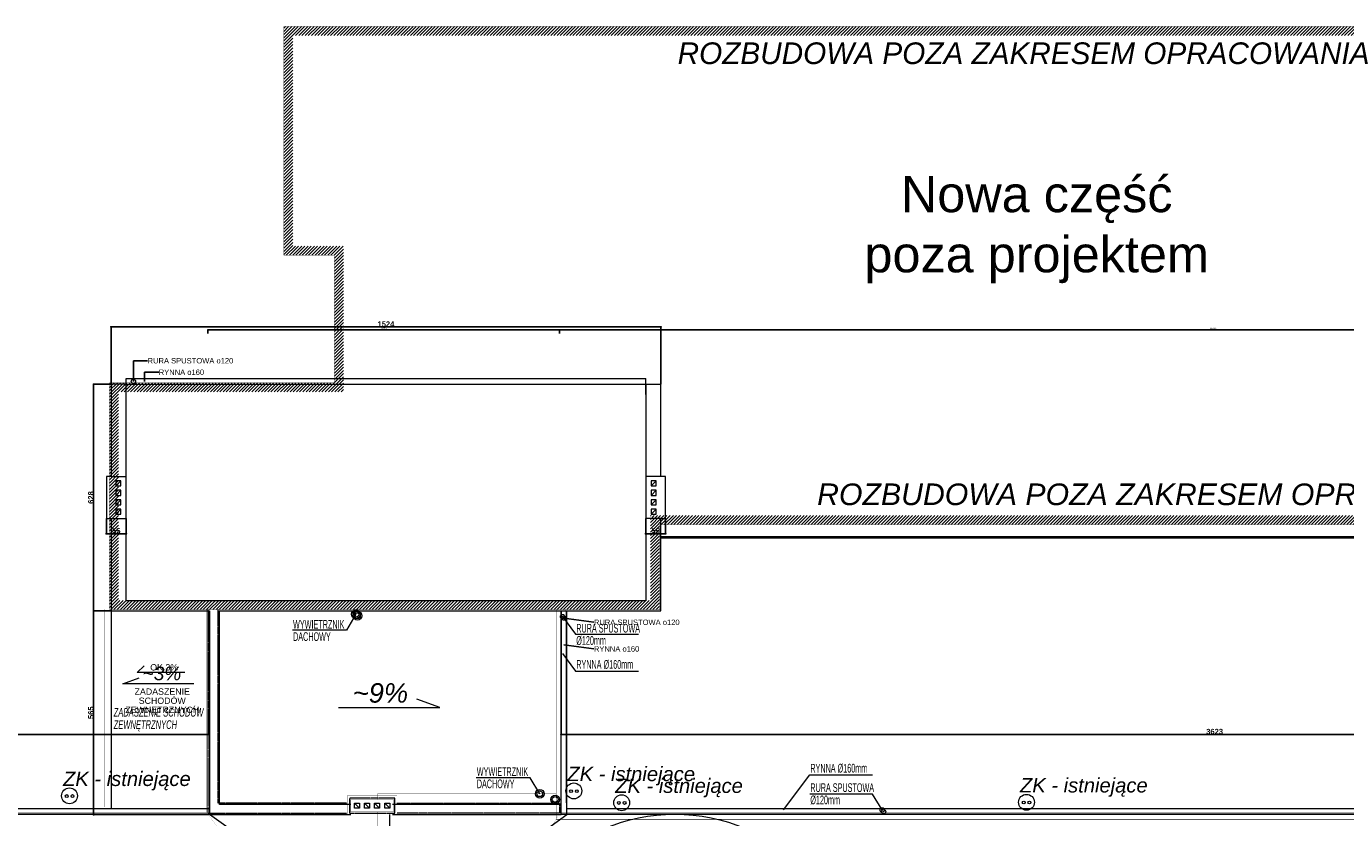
# Model space of a CAD drawing. Header units: millimetres. Extents: x 183299 to 1018155, y -286688 to 171278.
# Tile 13 of 100: x 226363 to 262931, y -29748 to -7816. Entities that reach past the tile are written whole.
import ezdxf

# ---------------------------------------------------------------- set-up
doc = ezdxf.new("R2010")
doc.units = ezdxf.units.MM
doc.header["$MEASUREMENT"] = 0
doc.linetypes.add('DASHED', pattern=[0.75, 0.5, -0.25])
doc.layers.add('a_widok', color=7, linetype='Continuous', lineweight=18, true_color=0xe90101)
for name, color, linetype, lineweight in [('AA_HATCH', 251, 'Continuous', 0), ('AA_OPIS', 251, 'Continuous', 0), ('AA_WIDOK', 254, 'Continuous', 0), ('AP wymiary', 40, 'Continuous', 0), ('E-ODGROMOWA', 5, 'Continuous', 25), ('grzejniki_Nr_Pióra__1', 7, 'Continuous', 13), ('inwentaryzacja_opisy_Nr_Pióra__20', 1, 'Continuous', 0), ('inwentaryzacja_sciany_Nr_Pióra__1', 7, 'Continuous', 13), ('K_SCIANY', 251, 'Continuous', 20), ('Konstrukcja - Dach_Nr_Pióra__1', 7, 'Continuous', 13), ('Konstrukcja - Dach_Nr_Pióra__20', 1, 'Continuous', 0), ('Konstrukcja - Słupy_Nr_Pióra__1', 7, 'Continuous', 13), ('Opisy - Ogólne_Nr_Pióra__20', 1, 'Continuous', 0), ('zzz_podklady_opisy_2', 252, 'Continuous', 15)]:
    doc.layers.add(name, color=color, linetype=linetype, lineweight=lineweight)
for name, color, linetype in [('EL-rozdzielnice', 5, 'Continuous'), ('ELEKTRYKA', 5, 'Continuous'), ('inwentaryzacja_sciany', 7, 'Continuous'), ('Konstrukcja - Słupy', 7, 'Continuous'), ('Wymiarowanie - Ogólne', 7, 'Continuous')]:
    doc.layers.add(name, color=color, linetype=linetype)
doc.styles.add('arial', font='ariali.ttf', dxfattribs={"height": 10})
doc.styles.add('DIM07', font='romans.shx', dxfattribs={"width": 0.7})
doc.styles.add('Dimensions', font='arial.ttf', dxfattribs={"width": 0.8})
doc.styles.add('GENERATED_STYLE_1', font='arial.ttf')
doc.styles.add('GENERATED_STYLE_2', font='arialbd.ttf')
doc.dimstyles.new('arch100', dxfattribs={"dimscale": 2, "dimtxt": 24, "dimasz": 15, "dimexe": 5, "dimexo": 20, "dimgap": 4, "dimtad": 1, "dimdec": 1, "dimrnd": 0.5, "dimdsep": 46, "dimtxsty": 'Dimensions', "dimblk": 'ARCHTICK', "dimcen": 2.5, "dimazin": 0, "dimtfac": 1, "dimtdec": 1, "dimtmove": 1, "dimatfit": 3, "dimldrblk": 'NONE', "dimfxl": 50, "dimfxlon": 1, "dimarcsym": 0})
doc.dimstyles.new('GENERATED_STYLE__1', dxfattribs={"dimtxt": 150, "dimasz": 114, "dimexe": 0.18, "dimexo": 0, "dimgap": 0.09, "dimtad": 1, "dimtih": 1, "dimtoh": 1, "dimdec": 0, "dimlfac": 0.1, "dimzin": 0, "dimdsep": 46, "dimtxsty": 'GENERATED_STYLE_2', "dimblk": 'ARROWHEAD_11', "dimblk1": 'ARROWHEAD_11', "dimblk2": 'ARROWHEAD_11', "dimcen": 0.09, "dimclrd": 256, "dimclre": 256, "dimclrt": 256, "dimazin": 0, "dimtfac": 1, "dimtdec": 4, "dimtmove": 0, "dimatfit": 3, "dimfxl": 1, "dimtolj": 1, "dimtzin": 0, "dimarcsym": 0})
doc.dimstyles.new('GENERATED_STYLE__2', dxfattribs={"dimtxt": 150, "dimasz": 114, "dimexe": 0.18, "dimexo": 0, "dimgap": 0.09, "dimtad": 1, "dimdec": 0, "dimlfac": 0.1, "dimzin": 0, "dimdsep": 46, "dimtxsty": 'GENERATED_STYLE_2', "dimblk": 'ARROWHEAD_11', "dimblk1": 'ARROWHEAD_11', "dimblk2": 'ARROWHEAD_11', "dimcen": 0.09, "dimclrd": 256, "dimclre": 256, "dimclrt": 256, "dimazin": 0, "dimtfac": 1, "dimtdec": 4, "dimtmove": 0, "dimatfit": 3, "dimfxl": 1, "dimtolj": 1, "dimtzin": 0, "dimarcsym": 0})
doc.dimstyles.new('GENERATED_STYLE__4', dxfattribs={"dimtxt": 0.18, "dimasz": 91.2, "dimexe": 0.18, "dimexo": 0.0625, "dimgap": 0.09, "dimtad": 0, "dimtih": 1, "dimtoh": 1, "dimdec": 4, "dimzin": 0, "dimdsep": 46, "dimcen": 0.09, "dimadec": 0, "dimazin": 0, "dimtfac": 1, "dimtdec": 4, "dimtmove": 0, "dimatfit": 3, "dimldrblk": 'ARROWHEAD_5', "dimfxl": 1, "dimtolj": 1, "dimtzin": 0, "dimarcsym": 0})

# ---------------------------------------------------------------- blocks, each defined once
blk = doc.blocks.new('Ściana_330_2', base_point=(231715, -29666))
at = {"layer": 'inwentaryzacja_sciany_Nr_Pióra__1', "linetype": 'Continuous'}
for p, q in [((235355, -29386), (231715, -29386)), ((231435, -29666), (235355, -29666))]:
    blk.add_line(p, q, dxfattribs=at)
blk = doc.blocks.new('Ściana_327_2', base_point=(231715, -29666))
at = {"layer": 'inwentaryzacja_sciany_Nr_Pióra__1', "linetype": 'Continuous'}
for p, q in [((231435, -24016), (231435, -29666)), ((231715, -29386), (231715, -24016))]:
    blk.add_line(p, q, dxfattribs=at)
blk = doc.blocks.new('Ściana_326_2', base_point=(229130, -24016))
at = {"layer": 'inwentaryzacja_sciany_Nr_Pióra__1', "linetype": 'Continuous'}
for p, q in [((243530, -23736), (229130, -23736)), ((228710, -24016), (231435, -24016)), ((231715, -24016), (243950, -24016))]:
    blk.add_line(p, q, dxfattribs=at)
blk = doc.blocks.new('Ściana_325_2', base_point=(229130, -24016))
at = {"layer": 'inwentaryzacja_sciany_Nr_Pióra__1', "linetype": 'Continuous'}
for p, q in [((228710, -21456), (228710, -24016)), ((229130, -23736), (229130, -21456))]:
    blk.add_line(p, q, dxfattribs=at)
blk = doc.blocks.new('Ściana_324_2', base_point=(243530, -24016))
at = {"layer": 'inwentaryzacja_sciany_Nr_Pióra__1', "linetype": 'Continuous'}
for p, q in [((243530, -21456), (243530, -23736)), ((243950, -24016), (243950, -21456))]:
    blk.add_line(p, q, dxfattribs=at)
blk = doc.blocks.new('Ściana_322_2', base_point=(229130, -21456))
at = {"layer": 'inwentaryzacja_sciany_Nr_Pióra__1', "linetype": 'Continuous'}
for p, q in [((228710, -20296), (228580, -20296)), ((228580, -20296), (228580, -21456)), ((229130, -21456), (229130, -20296)), ((228580, -21456), (228710, -21456))]:
    blk.add_line(p, q, dxfattribs=at)
blk = doc.blocks.new('Ściana_321_2', base_point=(243530, -21456))
at = {"layer": 'inwentaryzacja_sciany_Nr_Pióra__1', "linetype": 'Continuous'}
for p, q in [((243530, -20296), (243530, -21456)), ((244080, -20296), (243950, -20296)), ((244080, -21456), (244080, -20296)), ((243950, -21456), (244080, -21456))]:
    blk.add_line(p, q, dxfattribs=at)
blk = doc.blocks.new('Ściana_319_2', base_point=(229130, -20296))
at = {"layer": 'inwentaryzacja_sciany_Nr_Pióra__1', "linetype": 'Continuous'}
for p, q in [((229130, -17736), (228710, -17736)), ((228710, -17736), (228710, -20296)), ((229130, -20296), (229130, -17736))]:
    blk.add_line(p, q, dxfattribs=at)
blk = doc.blocks.new('Ściana_318_2', base_point=(243530, -20296))
at = {"layer": 'inwentaryzacja_sciany_Nr_Pióra__1', "linetype": 'Continuous'}
for p, q in [((243530, -17736), (243530, -20296)), ((243950, -20296), (243950, -17736))]:
    blk.add_line(p, q, dxfattribs=at)
blk = doc.blocks.new('Ściana_320_2', base_point=(236515, -29666))
at = {"layer": 'inwentaryzacja_sciany_Nr_Pióra__1', "linetype": 'Continuous'}
for p, q in [((241185, -29386), (236515, -29386)), ((236515, -29666), (241185, -29666))]:
    blk.add_line(p, q, dxfattribs=at)
blk = doc.blocks.new('Słup_127_2', base_point=(228910, -21006))
at = {"layer": 'Konstrukcja - Słupy_Nr_Pióra__1', "linetype": 'Continuous'}
blk.add_line((228840, -21076), (228980, -20936), dxfattribs=at)
at = {"layer": 'Konstrukcja - Słupy_Nr_Pióra__1', "linetype": 'Continuous', "flags": 128}
blk.add_lwpolyline([(228840, -21076), (228980, -21076), (228980, -20936), (228840, -20936)], close=True, dxfattribs=at)
blk = doc.blocks.new('Słup_128_2', base_point=(228910, -20746))
at = {"layer": 'Konstrukcja - Słupy_Nr_Pióra__1', "linetype": 'Continuous'}
blk.add_line((228840, -20816), (228980, -20676), dxfattribs=at)
at = {"layer": 'Konstrukcja - Słupy_Nr_Pióra__1', "linetype": 'Continuous', "flags": 128}
blk.add_lwpolyline([(228840, -20816), (228980, -20816), (228980, -20676), (228840, -20676)], close=True, dxfattribs=at)
blk = doc.blocks.new('Słup_129_2', base_point=(228910, -20486))
at = {"layer": 'Konstrukcja - Słupy_Nr_Pióra__1', "linetype": 'Continuous'}
blk.add_line((228840, -20556), (228980, -20416), dxfattribs=at)
at = {"layer": 'Konstrukcja - Słupy_Nr_Pióra__1', "linetype": 'Continuous', "flags": 128}
blk.add_lwpolyline([(228840, -20556), (228980, -20556), (228980, -20416), (228840, -20416)], close=True, dxfattribs=at)
blk = doc.blocks.new('Słup_130_2', base_point=(228910, -21266))
at = {"layer": 'Konstrukcja - Słupy_Nr_Pióra__1', "linetype": 'Continuous'}
blk.add_line((228840, -21336), (228980, -21196), dxfattribs=at)
at = {"layer": 'Konstrukcja - Słupy_Nr_Pióra__1', "linetype": 'Continuous', "flags": 128}
blk.add_lwpolyline([(228840, -21336), (228980, -21336), (228980, -21196), (228840, -21196)], close=True, dxfattribs=at)
blk = doc.blocks.new('Słup_131_2', base_point=(243750, -21006))
at = {"layer": 'Konstrukcja - Słupy_Nr_Pióra__1', "linetype": 'Continuous'}
blk.add_line((243680, -21076), (243820, -20936), dxfattribs=at)
at = {"layer": 'Konstrukcja - Słupy_Nr_Pióra__1', "linetype": 'Continuous', "flags": 128}
blk.add_lwpolyline([(243680, -21076), (243820, -21076), (243820, -20936), (243680, -20936)], close=True, dxfattribs=at)
blk = doc.blocks.new('Słup_132_2', base_point=(243750, -20746))
at = {"layer": 'Konstrukcja - Słupy_Nr_Pióra__1', "linetype": 'Continuous'}
blk.add_line((243680, -20816), (243820, -20676), dxfattribs=at)
at = {"layer": 'Konstrukcja - Słupy_Nr_Pióra__1', "linetype": 'Continuous', "flags": 128}
blk.add_lwpolyline([(243680, -20816), (243820, -20816), (243820, -20676), (243680, -20676)], close=True, dxfattribs=at)
blk = doc.blocks.new('Słup_133_2', base_point=(243750, -20486))
at = {"layer": 'Konstrukcja - Słupy_Nr_Pióra__1', "linetype": 'Continuous'}
blk.add_line((243680, -20556), (243820, -20416), dxfattribs=at)
at = {"layer": 'Konstrukcja - Słupy_Nr_Pióra__1', "linetype": 'Continuous', "flags": 128}
blk.add_lwpolyline([(243680, -20556), (243820, -20556), (243820, -20416), (243680, -20416)], close=True, dxfattribs=at)
blk = doc.blocks.new('Słup_134_2', base_point=(243750, -21266))
at = {"layer": 'Konstrukcja - Słupy_Nr_Pióra__1', "linetype": 'Continuous'}
blk.add_line((243680, -21336), (243820, -21196), dxfattribs=at)
at = {"layer": 'Konstrukcja - Słupy_Nr_Pióra__1', "linetype": 'Continuous', "flags": 128}
blk.add_lwpolyline([(243680, -21336), (243820, -21336), (243820, -21196), (243680, -21196)], close=True, dxfattribs=at)
blk = doc.blocks.new('ARROWHEAD_11')
at = {"linetype": 'Continuous'}
blk.add_line((0, 0), (-1, 0), dxfattribs=at)
at = {"linetype": 'Continuous', "const_width": 0.25, "flags": 128}
blk.add_lwpolyline([(-0.125, 0, 1), (0.125, 0, 1)], format="xyb", close=True, dxfattribs=at)
blk = doc.blocks.new('*D646')
at = {"layer": 'Defpoints', "color": 0}
for p in [(228580, -21456), (229130, -21456), (229130, -21878)]:
    blk.add_point(p, dxfattribs=at)
at = {"layer": 'Wymiarowanie - Ogólne', "linetype": 'Continuous', "lineweight": -2}
for p, q in [((228580, -21456), (228580, -21878)), ((229130, -21456), (229130, -21878)), ((228694, -21878), (229016, -21878))]:
    blk.add_line(p, q, dxfattribs=at)
at = {"layer": 'Wymiarowanie - Ogólne', "lineweight": -2, "xscale": 114, "yscale": 114, "zscale": 114, "rotation": 180}
blk.add_blockref('ARROWHEAD_11', (228580, -21878), dxfattribs=at)
at = {"layer": 'Wymiarowanie - Ogólne', "lineweight": -2, "xscale": 114, "yscale": 114, "zscale": 114}
blk.add_blockref('ARROWHEAD_11', (229130, -21878), dxfattribs=at)
at = {"layer": 'Wymiarowanie - Ogólne', "insert": (228855, -21801), "char_height": 150, "attachment_point": 5, "style": 'GENERATED_STYLE_2'}
blk.add_mtext('\\A1;55', dxfattribs=at)
blk = doc.blocks.new('*D647')
at = {"layer": 'Defpoints', "color": 0}
for p in [(243530, -21456), (244080, -21456), (244080, -21878)]:
    blk.add_point(p, dxfattribs=at)
at = {"layer": 'Wymiarowanie - Ogólne', "linetype": 'Continuous', "lineweight": -2}
for p, q in [((243530, -21456), (243530, -21878)), ((244080, -21456), (244080, -21878)), ((243644, -21878), (243966, -21878))]:
    blk.add_line(p, q, dxfattribs=at)
at = {"layer": 'Wymiarowanie - Ogólne', "lineweight": -2, "xscale": 114, "yscale": 114, "zscale": 114, "rotation": 180}
blk.add_blockref('ARROWHEAD_11', (243530, -21878), dxfattribs=at)
at = {"layer": 'Wymiarowanie - Ogólne', "lineweight": -2, "xscale": 114, "yscale": 114, "zscale": 114}
blk.add_blockref('ARROWHEAD_11', (244080, -21878), dxfattribs=at)
at = {"layer": 'Wymiarowanie - Ogólne', "insert": (243805, -21801), "char_height": 150, "attachment_point": 5, "style": 'GENERATED_STYLE_2'}
blk.add_mtext('\\A1;55', dxfattribs=at)
blk = doc.blocks.new('*D771')
at = {"layer": 'Defpoints', "color": 0}
for p in [(231435, -24016), (231435, -27440), (205295, -29666)]:
    blk.add_point(p, dxfattribs=at)
at = {"layer": 'Wymiarowanie - Ogólne', "linetype": 'Continuous', "lineweight": -2}
for p, q in [((231435, -24016), (231435, -27441)), ((205295, -29666), (205295, -27440)), ((205409, -27440), (231321, -27440))]:
    blk.add_line(p, q, dxfattribs=at)
at = {"layer": 'Wymiarowanie - Ogólne', "lineweight": -2, "xscale": 114, "yscale": 114, "zscale": 114, "rotation": 180}
blk.add_blockref('ARROWHEAD_11', (205295, -27440), dxfattribs=at)
at = {"layer": 'Wymiarowanie - Ogólne', "lineweight": -2, "xscale": 114, "yscale": 114, "zscale": 114}
blk.add_blockref('ARROWHEAD_11', (231435, -27440), dxfattribs=at)
at = {"layer": 'Wymiarowanie - Ogólne', "insert": (218365, -27364), "char_height": 150, "attachment_point": 5, "style": 'GENERATED_STYLE_2'}
blk.add_mtext('\\A1;2614', dxfattribs=at)
blk = doc.blocks.new('*D773')
at = {"layer": 'Defpoints', "color": 0}
for p in [(241185, -24016), (277415, -27440), (277415, -29666)]:
    blk.add_point(p, dxfattribs=at)
at = {"layer": 'Wymiarowanie - Ogólne', "linetype": 'Continuous', "lineweight": -2}
for p, q in [((241185, -24016), (241185, -27441)), ((241299, -27440), (277301, -27440)), ((277415, -29666), (277415, -27440))]:
    blk.add_line(p, q, dxfattribs=at)
at = {"layer": 'Wymiarowanie - Ogólne', "lineweight": -2, "xscale": 114, "yscale": 114, "zscale": 114, "rotation": 180}
blk.add_blockref('ARROWHEAD_11', (241185, -27440), dxfattribs=at)
at = {"layer": 'Wymiarowanie - Ogólne', "lineweight": -2, "xscale": 114, "yscale": 114, "zscale": 114}
blk.add_blockref('ARROWHEAD_11', (277415, -27440), dxfattribs=at)
at = {"layer": 'Wymiarowanie - Ogólne', "insert": (259300, -27364), "char_height": 150, "attachment_point": 5, "style": 'GENERATED_STYLE_2'}
blk.add_mtext('\\A1;3623', dxfattribs=at)
blk = doc.blocks.new('*D775')
at = {"layer": 'Defpoints', "color": 0}
for p in [(243950, -16145), (228710, -17736), (243950, -17736)]:
    blk.add_point(p, dxfattribs=at)
at = {"layer": 'Wymiarowanie - Ogólne', "linetype": 'Continuous', "lineweight": -2}
for p, q in [((228710, -17736), (228710, -16144)), ((228824, -16145), (243836, -16145)), ((243950, -17736), (243950, -16144))]:
    blk.add_line(p, q, dxfattribs=at)
at = {"layer": 'Wymiarowanie - Ogólne', "lineweight": -2, "xscale": 114, "yscale": 114, "zscale": 114, "rotation": 180}
blk.add_blockref('ARROWHEAD_11', (228710, -16145), dxfattribs=at)
at = {"layer": 'Wymiarowanie - Ogólne', "lineweight": -2, "xscale": 114, "yscale": 114, "zscale": 114}
blk.add_blockref('ARROWHEAD_11', (243950, -16145), dxfattribs=at)
at = {"layer": 'Wymiarowanie - Ogólne', "insert": (236330, -16068), "char_height": 150, "attachment_point": 5, "style": 'GENERATED_STYLE_2'}
blk.add_mtext('\\A1;1524', dxfattribs=at)
blk = doc.blocks.new('*D776')
at = {"layer": 'Defpoints', "color": 0}
for p in [(228228, -24016), (228710, -24016), (231435, -29666)]:
    blk.add_point(p, dxfattribs=at)
at = {"layer": 'Wymiarowanie - Ogólne', "linetype": 'Continuous', "lineweight": -2}
for p, q in [((228710, -24016), (228228, -24016)), ((228228, -29552), (228228, -24130)), ((231435, -29666), (228228, -29666))]:
    blk.add_line(p, q, dxfattribs=at)
at = {"layer": 'Wymiarowanie - Ogólne', "lineweight": -2, "xscale": 114, "yscale": 114, "zscale": 114}
for p, rotation in [((228228, -24016), 90), ((228228, -29666), 270)]:
    blk.add_blockref('ARROWHEAD_11', p, dxfattribs=dict(at, rotation=rotation))
at = {"layer": 'Wymiarowanie - Ogólne', "insert": (228151, -26841), "char_height": 150, "attachment_point": 5, "rotation": 90, "style": 'GENERATED_STYLE_2'}
blk.add_mtext('\\A1;565', dxfattribs=at)
blk = doc.blocks.new('*D777')
at = {"layer": 'Defpoints', "color": 0}
for p in [(228228, -17736), (228710, -17736), (228710, -24016)]:
    blk.add_point(p, dxfattribs=at)
at = {"layer": 'Wymiarowanie - Ogólne', "linetype": 'Continuous', "lineweight": -2}
for p, q in [((228710, -17736), (228228, -17736)), ((228228, -23902), (228228, -17850)), ((228710, -24016), (228228, -24016))]:
    blk.add_line(p, q, dxfattribs=at)
at = {"layer": 'Wymiarowanie - Ogólne', "lineweight": -2, "xscale": 114, "yscale": 114, "zscale": 114}
for p, rotation in [((228228, -17736), 90), ((228228, -24016), 270)]:
    blk.add_blockref('ARROWHEAD_11', p, dxfattribs=dict(at, rotation=rotation))
at = {"layer": 'Wymiarowanie - Ogólne', "insert": (228151, -20876), "char_height": 150, "attachment_point": 5, "rotation": 90, "style": 'GENERATED_STYLE_2'}
blk.add_mtext('\\A1;628', dxfattribs=at)
blk = doc.blocks.new('ARROWHEAD_5')
at = {"linetype": 'Continuous'}
blk.add_line((0, 0), (-1, 0), dxfattribs=at)
blk.add_solid([(-1, 0.2679), (0, 0), (-1, -0.2679), (-1, 0.2679)], dxfattribs=at)
blk = doc.blocks.new('sztyca')
at = {"layer": 'E-ODGROMOWA'}
blk.add_hatch(color=256, dxfattribs=at).paths.add_polyline_path([(7053.2, -46485.8, 1), (7050.2, -46485.8, 1)])
at = {"layer": 'E-ODGROMOWA', "lineweight": -3, "ltscale": 1.5}
for points in [[(7032.3, -46455.2), (7011.9, -46467), (6986.7, -46423.3), (7030.5, -46398), (7055.7, -46441.7), (7036, -46453)], [(7031.3, -46453.4), (7012.3, -46464.3), (6988.9, -46423.7), (7029.4, -46400.2), (7052.9, -46440.9), (7035, -46451.2)], [(7024.2, -46437.5), (7026.4, -46436.3), (7051, -46478.9), (7049.7, -46479.6)], [(7088, -46484.3), (7088, -46460.7), (7138.3, -46460.7), (7138.3, -46511.3), (7088, -46511.3), (7088, -46488.6)], [(7090.1, -46484.3), (7090.1, -46462.5), (7137, -46462.5), (7137, -46509.3), (7090.1, -46509.3), (7090.1, -46488.6)], [(7034.9, -46518), (7055.3, -46529.8), (7030.1, -46573.4), (6986.3, -46548.1), (7011.5, -46504.5), (7031.2, -46515.8)], [(7033.9, -46519.8), (7052.8, -46530.7), (7029.3, -46571.3), (6988.8, -46547.9), (7012.2, -46507.3), (7030.1, -46517.6)], [(7023.7, -46533.8), (7021.5, -46532.5), (7046.1, -46490), (7047.3, -46490.7)], [(7107.3, -46486.2), (7107.3, -46488.6), (7058.1, -46488.6), (7058.1, -46487.2)]]:
    blk.add_lwpolyline(points, dxfattribs=at)
for points in [[(7049.7, -46485.3), (7018.3, -46431), (7020.8, -46429.5), (7052.2, -46483.8)], [(7052.3, -46487.8), (7020.9, -46542.2), (7018.4, -46540.7), (7049.8, -46486.4)], [(7053.2, -46484.3), (7115.9, -46484.3), (7115.9, -46487.2), (7053.2, -46487.2)]]:
    blk.add_lwpolyline(points, close=True, dxfattribs=at)
for centre, radius in [((7051.6, -46486.1), 90.6), ((7051.7, -46485.8), 8.4)]:
    blk.add_circle(centre, radius, dxfattribs=at)
at = {"layer": 'E-ODGROMOWA'}
blk.add_circle((7051.7, -46485.8), 1.49, dxfattribs=at)
blk = doc.blocks.new('sztyca 5')
at = {"layer": 'E-ODGROMOWA', "color": 1, "lineweight": 13, "ltscale": 1.5}
blk.add_circle((-5603.6, 40131.4), 498.7, dxfattribs=at)
at = {"layer": 'E-ODGROMOWA', "color": 1, "lineweight": -3, "ltscale": 1.5, "xscale": 0.7570147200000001, "yscale": 0.7570147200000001, "zscale": 0.7570147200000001, "rotation": 317.0309142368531}
blk.add_blockref('sztyca', (14476.2, 69519.5), dxfattribs=at)
at = {"layer": 'E-ODGROMOWA', "color": 1, "ltscale": 400, "style": 'arial'}
blk.add_text('Sztyca ELKO BIS H=5m', height=10.56, dxfattribs=at).set_placement((-5678.8, 40046.8))
blk = doc.blocks.new('_ARCHTICK')
at = {"color": 0, "linetype": 'ByBlock', "ltscale": 0.1, "const_width": 0.15}
blk.add_lwpolyline([(-0.5, -0.5), (0.5, 0.5)], dxfattribs=at)
blk = doc.blocks.new('*D7985')
at = {"layer": 'AP wymiary', "color": 0, "lineweight": -2}
for p, q in [((231395, -16328), (231395, -16218)), ((231395, -16228), (241145, -16228)), ((241145, -16328), (241145, -16218))]:
    blk.add_line(p, q, dxfattribs=at)
at = {"layer": 'Defpoints', "color": 0}
for p in [(241145, -16228), (231395, -23976), (241145, -24003)]:
    blk.add_point(p, dxfattribs=at)
at = {"layer": 'AP wymiary', "color": 0, "lineweight": -2, "xscale": 30, "yscale": 30, "zscale": 30, "rotation": 180}
blk.add_blockref('_ARCHTICK', (231395, -16228), dxfattribs=at)
at = {"layer": 'AP wymiary', "color": 0, "lineweight": -2, "xscale": 30, "yscale": 30, "zscale": 30}
blk.add_blockref('_ARCHTICK', (241145, -16228), dxfattribs=at)
at = {"layer": 'AP wymiary', "color": 0, "ltscale": 0.01, "insert": (236270, -16196), "char_height": 48, "attachment_point": 5, "style": 'Dimensions'}
blk.add_mtext('9750', dxfattribs=at)
blk = doc.blocks.new('_None')
blk = doc.blocks.new('*D7986')
at = {"layer": 'AP wymiary', "color": 0, "lineweight": -2}
for p, q in [((241145, -16328), (241145, -16218)), ((241145, -16228), (277375, -16228)), ((277375, -16328), (277375, -16218))]:
    blk.add_line(p, q, dxfattribs=at)
at = {"layer": 'Defpoints', "color": 0}
for p in [(277375, -16228), (277375, -17496), (241145, -24003)]:
    blk.add_point(p, dxfattribs=at)
at = {"layer": 'AP wymiary', "color": 0, "lineweight": -2, "xscale": 30, "yscale": 30, "zscale": 30, "rotation": 180}
blk.add_blockref('_ARCHTICK', (241145, -16228), dxfattribs=at)
at = {"layer": 'AP wymiary', "color": 0, "lineweight": -2, "xscale": 30, "yscale": 30, "zscale": 30}
blk.add_blockref('_ARCHTICK', (277375, -16228), dxfattribs=at)
at = {"layer": 'AP wymiary', "color": 0, "ltscale": 0.01, "insert": (259260, -16196), "char_height": 48, "attachment_point": 5, "style": 'Dimensions'}
blk.add_mtext('36230', dxfattribs=at)

msp = doc.modelspace()

# ---------------------------------------------------------------- hatches: boundary and pattern name
at = {"ltscale": 50}
h = msp.add_hatch(dxfattribs=at)
h.set_pattern_fill('ANSI31', color=256, scale=500)
h.set_pattern_definition([(45, (-1565669.4, 479129.98), (-44.1941738, 44.1941738), [])])
h.paths.add_polyline_path([(273180.05466, -7820.76422), (233500.05466, -7820.76422), (233500.05466, -14160.76422), (234900.05466, -14160.76422), (234900.05466, -17695.76422), (228670.05466, -17695.76422), (228670.05466, -20255.76422), (228670.05466, -21415.76422), (228670.05466, -23975.76422), (241145.05466, -23975.76422), (241145.05466, -23725.76422), (228920.05466, -23725.76422), (228920.05466, -21415.76422), (228920.05466, -20255.76422), (228920.05466, -17945.76422), (235150.05466, -17945.76422), (235150.05466, -13910.76422), (233750.05466, -13910.76422), (233750.05466, -8070.76422), (272930.05466, -8070.76422), (272930.05466, -13770.76422), (274130.05466, -13770.76422), (274130.05466, -18565.76422), (277375.05466, -18565.76422), (277375.05466, -18315.76422), (274380.05466, -18315.76422), (274380.05466, -13520.76422), (273180.05466, -13520.76422)])
h.paths.add_polyline_path([(274375.05466, -21375.76422), (243660.05466, -21375.76422), (243660.05466, -23725.76422), (241145.05466, -23725.76422), (241145.05466, -23975.76422), (243910.05466, -23975.76422), (243910.05466, -21625.76422), (274125.05466, -21625.76422), (274125.05466, -29625.76422), (274375.05466, -29625.76422)])

# ---------------------------------------------------------------- linework, layer by layer
at = {"layer": 'AA_HATCH'}
for points in [[(235455.05466, -29485.76422), (235455.05466, -29345.76422), (235595.05466, -29345.76422), (235595.05466, -29485.76422)], [(235735.05466, -29485.76422), (235735.05466, -29345.76422), (235875.05466, -29345.76422), (235875.05466, -29485.76422)], [(236015.05466, -29485.76422), (236015.05466, -29345.76422), (236155.05466, -29345.76422), (236155.05466, -29485.76422)], [(236295.05466, -29485.76422), (236295.05466, -29345.76422), (236435.05466, -29345.76422), (236435.05466, -29485.76422)]]:
    msp.add_lwpolyline(points, close=True, dxfattribs=at)
for points in [[(235455.05466, -29345.76422), (235595.05466, -29485.76422)], [(235735.05466, -29345.76422), (235875.05466, -29485.76422)], [(236015.05466, -29345.76422), (236155.05466, -29485.76422)], [(236295.05466, -29345.76422), (236435.05466, -29485.76422)]]:
    msp.add_lwpolyline(points, dxfattribs=at)
at = {"layer": 'AA_OPIS'}
for points in [[(235499.44109, -24111.27711), (235234.14599, -24553.06326), (233737.2976, -24553.06326)], [(241225.05466, -24175.76422), (241587.44085, -24662.70861), (243332.01977, -24662.70861)], [(241225.05466, -25198.82245), (241587.44085, -25685.76684), (243332.01977, -25685.76684)], [(231003.34156, -26035.7415), (229037.28779, -26035.7415), (229486.34259, -25869.53483)], [(235016.54412, -26698.41188), (237825.19236, -26698.41188), (237183.6855, -26460.97377)], [(240592.71432, -29085.64833), (240327.41923, -28643.86217), (238830.57083, -28643.86217)], [(247350.63357, -29535.76422), (248075.40594, -28561.87544), (249819.98486, -28561.87544)], [(250085.27996, -29535.76422), (249819.98486, -29093.97806), (248075.40594, -29093.97806)]]:
    msp.add_lwpolyline(points, dxfattribs=at)
at = {"layer": 'AA_WIDOK'}
for points, const_width in [([(205295.03636, -17545.76422), (205425.03636, -17545.76422), (205425.03636, -29455.78148), (231355.05466, -29455.78148)], 3), ([(231355.05466, -29615.78148), (205265.03636, -29615.78148), (205265.03636, -17585.76422)], 3), ([(228670.05466, -23975.76422), (228520.05466, -23975.76422), (228520.05466, -29455.78148)], 3), ([(231355.05466, -23975.76422), (231355.05466, -29665.76422), (235255.05466, -29665.76422)], 5), ([(235255.05466, -29305.76422), (231715.05466, -29305.76422), (231715.05466, -23975.76422)], 5), ([(241145.05466, -29305.76422), (241145.05466, -23975.76422)], 3), ([(241155.05466, -29305.76422), (241155.05466, -23975.76422)], 3), ([(241185.05466, -29345.76422), (241315.05466, -29345.76422), (241315.05466, -23975.76422)], 3), ([(236635.05466, -29305.76422), (241185.05466, -29305.76422), (241185.05466, -29665.76422), (236635.05466, -29665.76422)], 5), ([(274125.05466, -29455.76422), (241185.05466, -29455.76422)], 3), ([(274125.05466, -29615.76422), (241185.05466, -29615.76422)], 3), ([(231355.05466, -29625.78148), (205295.05466, -29625.78148)], 3), ([(236397.49667, -37320.76422), (231421.05826, -29665.76422)], 3), ([(236397.49667, -37320.76422), (241120.376, -29665.76422)], 3), ([(236397.49667, -37320.76422), (236397.49667, -29685.76422)], 3), ([(274125.05466, -29625.76422), (241185.05466, -29625.76422)], 3)]:
    msp.add_lwpolyline(points, dxfattribs=dict(at, const_width=const_width))
at = {"layer": 'AA_WIDOK', "linetype": 'DASHED'}
for points in [[(231395.05466, -23975.76422), (231395.05466, -29625.76422), (235255.05466, -29625.76422)], [(235255.05466, -29345.76422), (231675.05466, -29345.76422), (231675.05466, -23975.76422)], [(236575.05466, -29205.76422), (235315.05466, -29205.76422), (235315.05466, -29625.76422), (236575.05466, -29625.76422), (236575.05466, -29205.76422)], [(236635.05466, -29345.76422), (241145.05466, -29345.76422), (241145.05466, -29625.76422), (236635.05466, -29625.76422)]]:
    msp.add_lwpolyline(points, dxfattribs=at)
at = {"layer": 'AA_WIDOK', "linetype": 'Continuous', "const_width": 3}
msp.add_lwpolyline([(236635.05466, -29145.76422), (235255.05466, -29145.76422), (235255.05466, -29685.76422), (236635.05466, -29685.76422)], close=True, dxfattribs=at)
at = {"layer": 'AA_WIDOK'}
for centre, radius in [((235499.44109, -24111.27711), 120), ((235499.44109, -24111.27711), 80), ((240592.71432, -29085.64833), 120), ((240592.71432, -29085.64833), 80)]:
    msp.add_circle(centre, radius, dxfattribs=at)
at = {"layer": 'AA_WIDOK', "color": 4, "linetype": 'Continuous'}
for centre in [(241225.05466, -24175.76422), (250085.27996, -29535.76422)]:
    msp.add_circle(centre, 60, dxfattribs=at)
at = {"layer": 'E-ODGROMOWA', "const_width": 10}
for points in [[(277435.05466, -29795.76422), (241045.05466, -29795.76422), (241045.05466, -23975.76422)], [(241045.05466, -29085.64833), (236097.49667, -29085.64833), (236097.49667, -29245.76422)], [(236097.49667, -29585.76422), (236097.49667, -44845.76422)]]:
    msp.add_lwpolyline(points, dxfattribs=at)
msp.add_lwpolyline([(236535.05466, -29245.76422), (235355.05466, -29245.76422), (235355.05466, -29585.76422), (236535.05466, -29585.76422)], close=True, dxfattribs=at)
at = {"layer": 'ELEKTRYKA', "linetype": 'Continuous', "lineweight": 15}
for centre, radius in [((241538.17939, -29008.40662), 219.99737), ((227559.18912, -29144.44607), 219.99737), ((227481.57142, -29149.62122), 39.49286), ((227640.5302, -29149.62122), 39.49286), ((241460.5617, -29013.58176), 39.49286), ((241619.52047, -29013.58176), 39.49286), ((242864.25208, -29336.02458), 219.99737), ((254084.88635, -29323.09459), 219.99737), ((242786.63439, -29341.19972), 39.49286), ((242945.59316, -29341.19972), 39.49286), ((254007.26866, -29328.26973), 39.49286), ((254166.22744, -29328.26973), 39.49286)]:
    msp.add_circle(centre, radius, dxfattribs=at)
at = {"layer": 'grzejniki_Nr_Pióra__1', "linetype": 'Continuous'}
for p, q in [((229130.05466, -17575.76422), (243530.05466, -17575.76422)), ((229130.05466, -17735.76422), (229130.05466, -17575.76422)), ((229130.05466, -18015.76422), (229130.05466, -17735.76422)), ((229130.05466, -17735.76422), (243530.05466, -17735.76422)), ((243530.05466, -17735.76422), (243530.05466, -17575.76422)), ((243530.05466, -18015.76422), (243530.05466, -17735.76422)), ((243530.05466, -17735.76422), (243950.05466, -17735.76422)), ((228710.05466, -20295.76422), (229130.05466, -20295.76422)), ((243950.05466, -20295.76422), (243530.05466, -20295.76422)), ((228710.05466, -21455.76422), (229130.05466, -21455.76422)), ((243950.05466, -21455.76422), (243530.05466, -21455.76422)), ((228710.05466, -24015.76422), (228710.05466, -29505.76422)), ((241185.05466, -29665.76422), (241185.05466, -24015.76422)), ((241345.05466, -29665.76422), (241345.05466, -24015.76422)), ((229437.88902, -25725.84513), (229626.92324, -25536.81091)), ((230751.47592, -25725.84513), (229437.88902, -25725.84513)), ((231435.05466, -29505.76422), (205455.05466, -29505.76422)), ((277255.05466, -29505.76422), (241345.05466, -29505.76422)), ((231435.05466, -29665.76422), (205295.05466, -29665.76422)), ((236437.49667, -33193.20662), (231435.05466, -29665.76422)), ((236437.49667, -33193.20662), (241345.05466, -29665.76422)), ((236437.49667, -33193.20662), (236437.49667, -29665.76422)), ((277415.05466, -29665.76422), (241185.05466, -29665.76422))]:
    msp.add_line(p, q, dxfattribs=at)
for centre, radius in [((229330.05466, -17655.76422), 60), ((235539.44109, -24151.27711), 120), ((235539.44109, -24151.27711), 80), ((241265.05466, -24215.76422), 60), ((241020.45233, -29244.57049), 120), ((241020.45233, -29244.57049), 80), ((250125.27996, -29585.76422), 60)]:
    msp.add_circle(centre, radius, dxfattribs=at)
at = {"layer": 'K_SCIANY', "const_width": 10}
for points in [[(277375.05466, -18315.76422), (274380.05466, -18315.76422), (274380.05466, -13520.76422), (273180.05466, -13520.76422), (273180.05466, -7820.76422), (233500.05466, -7820.76422), (233500.05466, -14160.76422), (234900.05466, -14160.76422), (234900.05466, -17695.76422), (228670.05466, -17695.76422), (228670.05466, -20255.76422), (228670.05466, -20255.76422), (228670.05466, -21415.76422), (228670.05466, -21415.76422), (228670.05466, -23975.76422), (241145.05466, -23975.76422)], [(241145.05466, -23975.76422), (243910.05466, -23975.76422), (243910.05466, -21625.76422), (274125.05466, -21625.76422), (274125.05466, -29625.76422)]]:
    msp.add_lwpolyline(points, dxfattribs=at)
at = {"layer": 'zzz_podklady_opisy_2', "const_width": 80}
msp.add_lwpolyline([(274605.05466, -29665.76422), (274605.05466, -21978.06981), (243950.05466, -21978.06981)], dxfattribs=at)

# ---------------------------------------------------------------- block references
at = {"layer": 'a_widok', "xscale": 10, "yscale": 10, "zscale": 10}
msp.add_blockref('sztyca 5', (300374.35404, -435953.91869), dxfattribs=at)
at = {"layer": 'inwentaryzacja_sciany'}
for name, p in [('Ściana_319_2', (229130.05466, -20295.76422)), ('Ściana_318_2', (243530.05466, -20295.76422)), ('Ściana_322_2', (229130.05466, -21455.76422)), ('Ściana_321_2', (243530.05466, -21455.76422)), ('Ściana_325_2', (229130.05466, -24015.76422)), ('Ściana_324_2', (243530.05466, -24015.76422)), ('Ściana_326_2', (229130.05466, -24015.76422)), ('Ściana_327_2', (231715.05466, -29665.76422)), ('Ściana_330_2', (231715.05466, -29665.76422)), ('Ściana_320_2', (236515.05466, -29665.76422))]:
    msp.add_blockref(name, p, dxfattribs=at)
at = {"layer": 'Konstrukcja - Słupy'}
for name, p in [('Słup_129_2', (228910.05466, -20485.76422)), ('Słup_133_2', (243750.05466, -20485.76422)), ('Słup_128_2', (228910.05466, -20745.76422)), ('Słup_132_2', (243750.05466, -20745.76422)), ('Słup_127_2', (228910.05466, -21005.76422)), ('Słup_130_2', (228910.05466, -21265.76422)), ('Słup_131_2', (243750.05466, -21005.76422)), ('Słup_134_2', (243750.05466, -21265.76422))]:
    msp.add_blockref(name, p, dxfattribs=at)

# ---------------------------------------------------------------- texts
at = {"layer": 'AA_OPIS', "linetype": 'Continuous', "char_height": 600, "attachment_point": 8, "style": 'arial'}
for insert in [(254170.29922, -8868.48269), (258036.7045, -21094.66769)]:
    msp.add_mtext('ROZBUDOWA POZA ZAKRESEM OPRACOWANIA', dxfattribs=dict(at, insert=insert))
at = {"layer": 'AA_OPIS', "attachment_point": 7}
for s, insert, char_height, width, line_spacing_factor, style in [('{\\fArial Narrow|b0|i0|c238|p34;RURA SPUSTOWA\\fArial Narrow|b0|i0|c0|p34; \\fArial Narrow|b0|i0|c238|p34;%%C120mm}', (241604.88974, -24966.91023, 0), 240, 2268.8905964, 0.85, 'DIM07'), ('{\\fArial Narrow|b0|i0|c238|p34;WYWIETRZNIK\\PDACHOWY}', (233754.74649, -24854.12518, 0), 240, 2268.8905964, 0.85, 'DIM07'), ('{\\fArial Narrow|b0|i0|c238|p34;RYNNA\\fArial Narrow|b0|i0|c0|p34; \\fArial Narrow|b0|i0|c238|p34;%%C160mm}', (241604.88974, -25630.7952, 0), 240, 2268.8905964, 0.85, 'DIM07'), ('~3%', (229584.44218, -25945.71653), 378, 2494.4976134, 0.857143, 'arial'), ('~9%', (235412.76333, -26569.80477), 540, 3563.5680192, 0.857143, 'arial'), ('{\\W0.6;ZADASZENIE SCHODÓW\\PZEWNĘTRZNYCH}', (228783.23649, -27362.65749), 240, 5630.2490318, 0.85, 'arial'), ('{\\fArial Narrow|b0|i0|c238|p34;RYNNA\\fArial Narrow|b0|i0|c0|p34; \\fArial Narrow|b0|i0|c238|p34;%%C160mm}', (248092.85483, -28506.90379, 0), 240, 2268.8905964, 0.85, 'DIM07'), ('{\\fArial Narrow|b0|i0|c238|p34;WYWIETRZNIK\\PDACHOWY}', (238848.01972, -28935.66045, 0), 240, 2268.8905964, 0.85, 'DIM07'), ('{\\fArial Narrow|b0|i0|c238|p34;RURA SPUSTOWA\\fArial Narrow|b0|i0|c0|p34; \\fArial Narrow|b0|i0|c238|p34;%%C120mm}', (248092.85483, -29385.77634, 0), 240, 2268.8905964, 0.85, 'DIM07')]:
    msp.add_mtext(s, dxfattribs=dict(at, insert=insert, char_height=char_height, width=width, line_spacing_factor=line_spacing_factor, style=style))
at = {"layer": 'EL-rozdzielnice', "color": 1, "ltscale": 400, "style": 'arial'}
for p in [(227378.8286, -28872.59992), (241357.81887, -28736.56046), (242683.89156, -29064.17842), (253904.52583, -29051.24843)]:
    msp.add_text('ZK - istniejące', height=400, dxfattribs=at).set_placement(p)
at = {"layer": 'inwentaryzacja_opisy_Nr_Pióra__20', "linetype": 'Continuous', "insert": (230182.03679, -25583.0699), "char_height": 175, "attachment_point": 5, "style": 'GENERATED_STYLE_1'}
msp.add_mtext('{OK.3%}', dxfattribs=at)
at = {"layer": 'Konstrukcja - Dach_Nr_Pióra__20', "linetype": 'Continuous', "char_height": 150, "attachment_point": 4, "style": 'GENERATED_STYLE_1'}
for s, insert, width in [('{RURA SPUSTOWA o120}', (229723.37677, -17084.57077), 2297.1440226), ('{RYNNA o160}', (230031.70696, -17402.83797), 1216.4579107), ('{RURA SPUSTOWA o120}', (242094.24785, -24335.04244), 2297.1529043), ('{RYNNA o160}', (242094.24785, -25073.09256), 1216.4576581)]:
    msp.add_mtext(s, dxfattribs=dict(at, insert=insert, width=width))
at = {"layer": 'Opisy - Ogólne_Nr_Pióra__20', "linetype": 'Continuous', "insert": (230129.06069, -26534.50559), "char_height": 175, "attachment_point": 5, "line_spacing_factor": 0.867161, "style": 'GENERATED_STYLE_1'}
msp.add_mtext('{ZADASZENIE\\PSCHODÓW\\PZEWNĘTRZNYCH}', dxfattribs=at)
at = {"layer": 'zzz_podklady_opisy_2', "insert": (254368.07625, -13450.42424), "char_height": 1000, "attachment_point": 5, "style": 'GENERATED_STYLE_1'}
msp.add_mtext('Nowa część\\Ppoza projektem', dxfattribs=at)

# ---------------------------------------------------------------- dimensions: what is measured, and where the dimension line sits
at = {"layer": 'AP wymiary'}
for base, p1, p2, picture, middle in [((241145.05466, -16228.15571), (231395.05466, -23975.76422), (241145.05466, -24002.77863), '*D7985', (236270.05466, -16195.65171)), ((277375.05466, -16228.15571), (241145.05466, -24002.77863), (277375.05466, -17495.76422), '*D7986', (259260.05466, -16195.65171))]:
    dim = msp.add_linear_dim(base=base, p1=p1, p2=p2, dimstyle='arch100', dxfattribs=at)
    dim.commit()
    dim.dimension.update_dxf_attribs({"geometry": picture, "text_midpoint": middle})
at = {"layer": 'Wymiarowanie - Ogólne', "linetype": 'Continuous'}
for base, p1, p2, picture, middle in [((243950.05466, -16144.58958), (228710.05466, -17735.76422), (243950.05466, -17735.76422), '*D775', (236330.05466, -16067.99958)), ((229130.05466, -21877.78819), (228580.05466, -21455.76422), (229130.05466, -21455.76422), '*D646', (228855.05466, -21801.42319)), ((244080.05466, -21877.78819), (243530.05466, -21455.76422), (244080.05466, -21455.76422), '*D647', (243805.05466, -21801.42319)), ((231435.05466, -27440.3615), (205295.05466, -29665.76422), (231435.05466, -24015.76422), '*D771', (218365.05466, -27363.7715)), ((277415.05466, -27440.3615), (241185.05466, -24015.76422), (277415.05466, -29665.76422), '*D773', (259300.05466, -27363.7715))]:
    dim = msp.add_linear_dim(base=base, p1=p1, p2=p2, dimstyle='GENERATED_STYLE__1', dxfattribs=at)
    dim.commit()
    dim.dimension.update_dxf_attribs({"geometry": picture, "text_midpoint": middle})
for base, p1, p2, picture, middle in [((228227.92178, -17735.76422), (228710.05466, -24015.76422), (228710.05466, -17735.76422), '*D777', (228151.18178, -20875.76422)), ((228227.92178, -24015.76422), (231435.05466, -29665.76422), (228710.05466, -24015.76422), '*D776', (228151.33178, -26840.76422))]:
    dim = msp.add_linear_dim(base=base, p1=p1, p2=p2, angle=90, dimstyle='GENERATED_STYLE__2', dxfattribs=at)
    dim.commit()
    dim.dimension.update_dxf_attribs({"geometry": picture, "text_midpoint": middle})

# ---------------------------------------------------------------- leaders
at = {"layer": 'Konstrukcja - Dach_Nr_Pióra__1', "linetype": 'Continuous', "annotation_type": 0, "has_hookline": 1, "hookline_direction": 0}
for points, text_width in [([(229330.05466, -17655.76422), (229330.05466, -17084.57077), (229723.28677, -17084.57077)], 1833.6), ([(229638.38486, -17655.76422), (229638.38486, -17402.83797), (230031.61696, -17402.83797)], 716.7), ([(241265.05466, -24215.76422), (242094.15785, -24335.04244)], 1833.6), ([(241265.05466, -24955.08934), (242094.15785, -25073.09256)], 716.7)]:
    msp.add_leader(points, dimstyle='GENERATED_STYLE__4', dxfattribs=dict(at, text_width=text_width))

doc.saveas('drawing.dxf')
